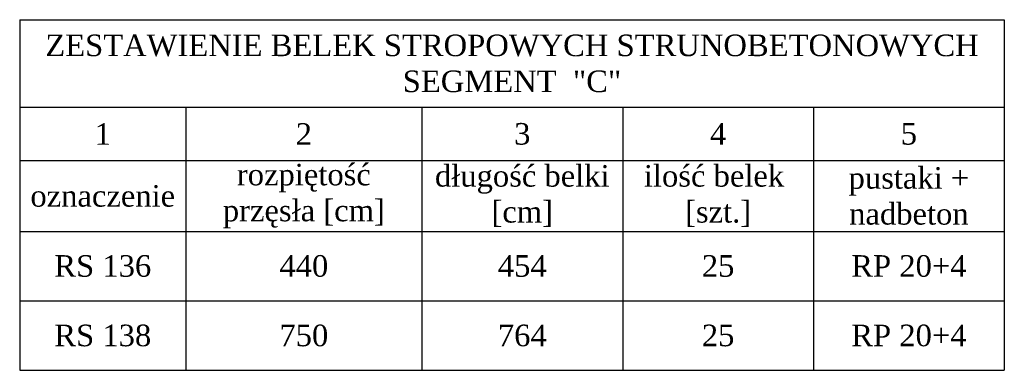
# Model space of a CAD drawing. Header units: millimetres. Extents: x 30042 to 52526, y 144 to 6858.
# Tile 12 of 28: x 36927 to 37748, y 4482 to 4775. Entities that reach past the tile are written whole.
import ezdxf

# ---------------------------------------------------------------- set-up
doc = ezdxf.new("R2010")
doc.units = ezdxf.units.MM
doc.header["$LTSCALE"] = 100
doc.styles.get("Standard").update_dxf_attribs({"font": 'arial.ttf'})

# ---------------------------------------------------------------- blocks, each defined once
blk = doc.blocks.new('*T467')
at = {"color": 0, "linetype": 'ByBlock', "lineweight": -2}
for p, q in [((0, 0), (821.31, 0)), ((0, 0), (0, -292.71)), ((821.31, 0), (821.31, -292.71)), ((0, -73.14), (821.31, -73.14)), ((138.6, -73.14), (138.6, -292.71)), ((335.46, -73.14), (335.46, -292.71)), ((503, -73.14), (503, -292.71)), ((662.15, -73.14), (662.15, -292.71)), ((0, -117.69), (821.31, -117.69)), ((0, -176.71), (821.31, -176.71)), ((0, -234.71), (821.31, -234.71)), ((0, -292.71), (821.31, -292.71))]:
    blk.add_line(p, q, dxfattribs=at)
at = {"color": 0, "char_height": 18, "attachment_point": 5}
for s, insert, width in [('{\\fTimes New Roman|b0|i0|c238|p18;ZESTAWIENIE BELEK STROPOWYCH STRUNOBETONOWYCH SEGMENT  "C"}', (410.65, -36.57), 818.3055), ('{\\fTimes New Roman|b0|i0|c238|p18;1', (69.3, -95.41), 135.6031), ('{\\fTimes New Roman|b0|i0|c238|p18;2', (237.03, -95.41), 193.8563), ('{\\fTimes New Roman|b0|i0|c238|p18;3', (419.23, -95.41), 164.5394), ('{\\fTimes New Roman|b0|i0|c238|p18;4', (582.58, -95.41), 156.1533), ('{\\fTimes New Roman|b0|i0|c238|p18;5', (741.73, -95.41), 156.1533), ('{\\fTimes New Roman|b0|i0|c238|p18;rozpiętość przęsła [cm]}', (237.03, -147.2), 193.8563), ('{\\fTimes New Roman|b0|i0|c238|p18;długość belki [cm]}', (419.23, -147.2), 164.5394), ('{\\fTimes New Roman|b0|i0|c238|p18;ilość belek  [szt.]}', (582.58, -147.2), 156.1533), ('{\\fTimes New Roman|b0|i0|c238|p18;pustaki + nadbeton}', (741.73, -147.2), 156.1533), ('{\\fTimes New Roman|b0|i0|c238|p18;oznaczenie}', (69.3, -147.2), 135.6031), ('{\\fTimes New Roman|b0|i0|c238|p18;RS 136}', (69.3, -205.71), 135.6031), ('{\\fTimes New Roman|b0|i0|c238|p18;440}', (237.03, -205.71), 193.8563), ('{\\fTimes New Roman|b0|i0|c238|p18;454}', (419.23, -205.71), 164.5394), ('{\\fTimes New Roman|b0|i0|c238|p18;25}', (582.58, -205.71), 156.1533), ('{\\fTimes New Roman|b0|i0|c238|p18;RP 20+4}', (741.73, -205.71), 156.1533), ('{\\fTimes New Roman|b0|i0|c238|p18;RS 138}', (69.3, -263.71), 135.6031), ('{\\fTimes New Roman|b0|i0|c238|p18;750}', (237.03, -263.71), 193.8563), ('{\\fTimes New Roman|b0|i0|c238|p18;764}', (419.23, -263.71), 164.5394), ('{\\fTimes New Roman|b0|i0|c238|p18;25}', (582.58, -263.71), 156.1533), ('{\\fTimes New Roman|b0|i0|c238|p18;RP 20+4}', (741.73, -263.71), 156.1533)]:
    blk.add_mtext(s, dxfattribs=dict(at, insert=insert, width=width))

msp = doc.modelspace()

# ---------------------------------------------------------------- block references
msp.add_blockref('*T467', (36926.78, 4774.83))

doc.saveas('drawing.dxf')
